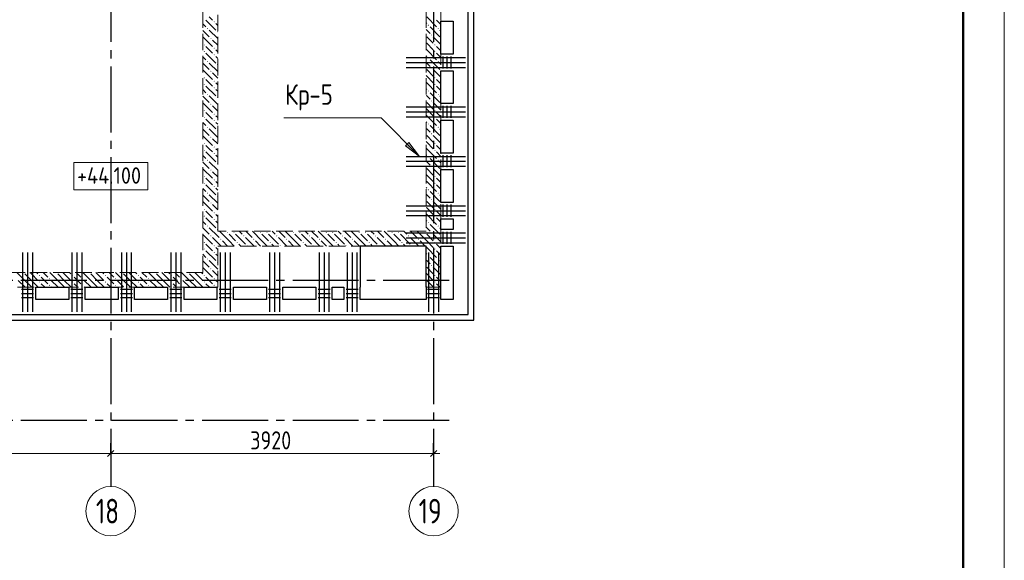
# Model space of a CAD drawing. Header units: millimetres. Extents: x 0 to 43617, y 0 to 29700.
# Tile 6 of 7: x 30045 to 42000, y 14553 to 21120. Entities that reach past the tile are written whole.
import ezdxf

# ---------------------------------------------------------------- set-up
doc = ezdxf.new("R2010")
doc.units = ezdxf.units.MM
doc.linetypes.add('______2', pattern=[270, 200, -70])
doc.linetypes.add('______5', pattern=[1100, 800, -100, 100, -100])
for name, color, linetype, lineweight in [('Standard', 7, 'Continuous', 25), ('Высотные отметки', 7, 'Continuous', 25), ('ЖБ Перекрытие верхний уровень', 7, 'Continuous', 35), ('ЖБ Стена верхний уровень', 7, 'Continuous', 35), ('Оси', 40, '______5', 18), ('Позиционная метка номер позиции', 7, 'Continuous', 13), ('Ребро вкладыша арматура S1', 7, 'Continuous', 25)]:
    doc.layers.add(name, color=color, linetype=linetype, lineweight=lineweight)
doc.layers.add('Ребро вкладыша арматура поперечная AW', color=7, linetype='Continuous', lineweight=18, true_color=0x5a2814)
doc.styles.add('GOST 2.304-81', font='txt')
doc.styles.add('ISOCPEUR', font='txt')

msp = doc.modelspace()

# ---------------------------------------------------------------- hatches: boundary and pattern name
at = {"layer": 'ЖБ Стена верхний уровень', "linetype": 'Continuous', "lineweight": 18, "transparency": 33554687}
for points in [[(32400, 21093), (32407, 21100), (32413, 21093), (32407, 21087)], [(35000, 21053), (35007, 21060), (35013, 21053), (35007, 21047)], [(32320, 21013), (32327, 21020), (32333, 21013), (32327, 21007)], [(32440, 20973), (32447, 20980), (32450, 20977), (32450, 20970), (32447, 20967)], [(35040, 20933), (35047, 20940), (35053, 20933), (35047, 20927)], [(35120, 21013), (35127, 21020), (35133, 21013), (35127, 21007)], [(32280, 20813), (32287, 20820), (32293, 20813), (32287, 20807)], [(32360, 20893), (32367, 20900), (32373, 20893), (32367, 20887)], [(35080, 20813), (35087, 20820), (35093, 20813), (35087, 20807)], [(32280, 20733), (32287, 20740), (32293, 20733), (32287, 20727)], [(32400, 20773), (32407, 20780), (32413, 20773), (32407, 20767)], [(32400, 20693), (32407, 20700), (32413, 20693), (32407, 20687)], [(35080, 20733), (35087, 20740), (35093, 20733), (35087, 20727)], [(32320, 20613), (32327, 20620), (32333, 20613), (32327, 20607)], [(32440, 20573), (32447, 20580), (32450, 20577), (32450, 20570), (32447, 20567)], [(35000, 20653), (35007, 20660), (35013, 20653), (35007, 20647)], [(35120, 20613), (35127, 20620), (35133, 20613), (35127, 20607)], [(32360, 20493), (32367, 20500), (32373, 20493), (32367, 20487)], [(35040, 20533), (35047, 20540), (35053, 20533), (35047, 20527)], [(32280, 20413), (32287, 20420), (32293, 20413), (32287, 20407)], [(32280, 20333), (32287, 20340), (32293, 20333), (32287, 20327)], [(32400, 20373), (32407, 20380), (32413, 20373), (32407, 20367)], [(35080, 20413), (35087, 20420), (35093, 20413), (35087, 20407)], [(35080, 20333), (35087, 20340), (35093, 20333), (35087, 20327)], [(32320, 20213), (32327, 20220), (32333, 20213), (32327, 20207)], [(32400, 20293), (32407, 20300), (32413, 20293), (32407, 20287)], [(35000, 20253), (35007, 20260), (35013, 20253), (35007, 20247)], [(35120, 20213), (35127, 20220), (35133, 20213), (35127, 20207)], [(32360, 20093), (32367, 20100), (32373, 20093), (32367, 20087)], [(32440, 20173), (32447, 20180), (32450, 20177), (32450, 20170), (32447, 20167)], [(35040, 20133), (35047, 20140), (35053, 20133), (35047, 20127)], [(32280, 20013), (32287, 20020), (32293, 20013), (32287, 20007)], [(32400, 19973), (32407, 19980), (32413, 19973), (32407, 19967)], [(35080, 20013), (35087, 20020), (35093, 20013), (35087, 20007)], [(32280, 19933), (32287, 19940), (32293, 19933), (32287, 19927)], [(32400, 19893), (32407, 19900), (32413, 19893), (32407, 19887)], [(35000, 19853), (35007, 19860), (35013, 19853), (35007, 19847)], [(35080, 19933), (35087, 19940), (35093, 19933), (35087, 19927)], [(32320, 19813), (32327, 19820), (32333, 19813), (32327, 19807)], [(32440, 19773), (32447, 19780), (32450, 19777), (32450, 19770), (32447, 19767)], [(35040, 19733), (35047, 19740), (35053, 19733), (35047, 19727)], [(35120, 19813), (35127, 19820), (35133, 19813), (35127, 19807)], [(32280, 19613), (32287, 19620), (32293, 19613), (32287, 19607)], [(32360, 19693), (32367, 19700), (32373, 19693), (32367, 19687)], [(35080, 19613), (35087, 19620), (35093, 19613), (35087, 19607)], [(32280, 19533), (32287, 19540), (32293, 19533), (32287, 19527)], [(32400, 19573), (32407, 19580), (32413, 19573), (32407, 19567)], [(32400, 19493), (32407, 19500), (32413, 19493), (32407, 19487)], [(35080, 19533), (35087, 19540), (35093, 19533), (35087, 19527)], [(32320, 19413), (32327, 19420), (32333, 19413), (32327, 19407)], [(32440, 19373), (32447, 19380), (32450, 19377), (32450, 19370), (32447, 19367)], [(35000, 19453), (35007, 19460), (35013, 19453), (35007, 19447)], [(35120, 19413), (35127, 19420), (35133, 19413), (35127, 19407)], [(32360, 19293), (32367, 19300), (32373, 19293), (32367, 19287)], [(35040, 19333), (35047, 19340), (35053, 19333), (35047, 19327)], [(32280, 19213), (32287, 19220), (32293, 19213), (32287, 19207)], [(32280, 19133), (32287, 19140), (32293, 19133), (32287, 19127)], [(32400, 19173), (32407, 19180), (32413, 19173), (32407, 19167)], [(35080, 19213), (35087, 19220), (35093, 19213), (35087, 19207)], [(35080, 19133), (35087, 19140), (35093, 19133), (35087, 19127)], [(32320, 19013), (32327, 19020), (32333, 19013), (32327, 19007)], [(32400, 19093), (32407, 19100), (32413, 19093), (32407, 19087)], [(35000, 19053), (35007, 19060), (35013, 19053), (35007, 19047)], [(35120, 19013), (35127, 19020), (35133, 19013), (35127, 19007)], [(32360, 18893), (32367, 18900), (32373, 18893), (32367, 18887)], [(32440, 18973), (32447, 18980), (32450, 18977), (32450, 18970), (32447, 18967)], [(35040, 18933), (35047, 18940), (35053, 18933), (35047, 18927)], [(32280, 18813), (32287, 18820), (32293, 18813), (32287, 18807)], [(32400, 18773), (32407, 18780), (32413, 18773), (32407, 18767)], [(35080, 18813), (35087, 18820), (35093, 18813), (35087, 18807)], [(32280, 18733), (32287, 18740), (32293, 18733), (32287, 18727)], [(32400, 18693), (32407, 18700), (32413, 18693), (32407, 18687)], [(35000, 18653), (35007, 18660), (35013, 18653), (35007, 18647)], [(35080, 18733), (35087, 18740), (35093, 18733), (35087, 18727)], [(32320, 18613), (32327, 18620), (32333, 18613), (32327, 18607)], [(32440, 18573), (32447, 18580), (32450, 18577), (32450, 18570), (32447, 18567)], [(32560, 18533), (32567, 18540), (32573, 18533), (32567, 18527)], [(32640, 18533), (32647, 18540), (32653, 18533), (32647, 18527)], [(32960, 18533), (32967, 18540), (32973, 18533), (32967, 18527)], [(33040, 18533), (33047, 18540), (33053, 18533), (33047, 18527)], [(33360, 18533), (33367, 18540), (33373, 18533), (33367, 18527)], [(33440, 18533), (33447, 18540), (33453, 18533), (33447, 18527)], [(33760, 18533), (33767, 18540), (33773, 18533), (33767, 18527)], [(33840, 18533), (33847, 18540), (33853, 18533), (33847, 18527)], [(34160, 18533), (34167, 18540), (34173, 18533), (34167, 18527)], [(34240, 18533), (34247, 18540), (34253, 18533), (34247, 18527)], [(34560, 18533), (34567, 18540), (34573, 18533), (34567, 18527)], [(34640, 18533), (34647, 18540), (34653, 18533), (34647, 18527)], [(34960, 18533), (34967, 18540), (34973, 18533), (34967, 18527)], [(35040, 18533), (35047, 18540), (35053, 18533), (35047, 18527)], [(35120, 18613), (35127, 18620), (35133, 18613), (35127, 18607)], [(32280, 18413), (32287, 18420), (32293, 18413), (32287, 18407)], [(32360, 18493), (32367, 18500), (32373, 18493), (32367, 18487)], [(32480, 18453), (32487, 18460), (32493, 18453), (32487, 18447)], [(32680, 18413), (32687, 18420), (32693, 18413), (32687, 18407)], [(32760, 18493), (32767, 18500), (32773, 18493), (32767, 18487)], [(32880, 18453), (32887, 18460), (32893, 18453), (32887, 18447)], [(33080, 18413), (33087, 18420), (33093, 18413), (33087, 18407)], [(33160, 18493), (33167, 18500), (33173, 18493), (33167, 18487)], [(33280, 18453), (33287, 18460), (33293, 18453), (33287, 18447)], [(33480, 18413), (33487, 18420), (33493, 18413), (33487, 18407)], [(33560, 18493), (33567, 18500), (33573, 18493), (33567, 18487)], [(33680, 18453), (33687, 18460), (33693, 18453), (33687, 18447)], [(33880, 18413), (33887, 18420), (33893, 18413), (33887, 18407)], [(33960, 18493), (33967, 18500), (33973, 18493), (33967, 18487)], [(34080, 18453), (34087, 18460), (34093, 18453), (34087, 18447)], [(34280, 18413), (34287, 18420), (34293, 18413), (34287, 18407)], [(34360, 18493), (34367, 18500), (34373, 18493), (34367, 18487)], [(34480, 18453), (34487, 18460), (34493, 18453), (34487, 18447)], [(34680, 18413), (34687, 18420), (34693, 18413), (34687, 18407)], [(34760, 18493), (34767, 18500), (34773, 18493), (34767, 18487)], [(34880, 18453), (34887, 18460), (34893, 18453), (34887, 18447)], [(35080, 18413), (35087, 18420), (35093, 18413), (35087, 18407)], [(32280, 18333), (32287, 18340), (32293, 18333), (32287, 18327)], [(32400, 18373), (32407, 18380), (32413, 18373), (32407, 18367)], [(32400, 18293), (32407, 18300), (32413, 18293), (32407, 18287)], [(32800, 18373), (32807, 18380), (32813, 18373), (32810, 18370), (32804, 18370)], [(33200, 18373), (33207, 18380), (33213, 18373), (33210, 18370), (33204, 18370)], [(33600, 18373), (33607, 18380), (33613, 18373), (33610, 18370), (33604, 18370)], [(34000, 18373), (34007, 18380), (34013, 18373), (34010, 18370), (34004, 18370)], [(34400, 18373), (34407, 18380), (34413, 18373), (34410, 18370), (34404, 18370)], [(34800, 18373), (34807, 18380), (34813, 18373), (34810, 18370), (34804, 18370)], [(35080, 18333), (35087, 18340), (35093, 18333), (35087, 18327)], [(32320, 18213), (32327, 18220), (32333, 18213), (32327, 18207)], [(32440, 18173), (32447, 18180), (32450, 18177), (32450, 18170), (32447, 18167)], [(35000, 18253), (35007, 18260), (35013, 18253), (35007, 18247)], [(35120, 18213), (35127, 18220), (35133, 18213), (35127, 18207)], [(32360, 18093), (32367, 18100), (32373, 18093), (32367, 18087)], [(35040, 18133), (35047, 18140), (35053, 18133), (35047, 18127)], [(30090, 18050), (30087, 18047), (30084, 18050)], [(30280, 18013), (30287, 18020), (30293, 18013), (30287, 18007)], [(30280, 17933), (30287, 17940), (30293, 17933), (30287, 17927)], [(30400, 17973), (30407, 17980), (30413, 17973), (30407, 17967)], [(30490, 18050), (30487, 18047), (30484, 18050)], [(30680, 18013), (30687, 18020), (30693, 18013), (30687, 18007)], [(30680, 17933), (30687, 17940), (30693, 17933), (30687, 17927)], [(30800, 17973), (30807, 17980), (30813, 17973), (30807, 17967)], [(30890, 18050), (30887, 18047), (30884, 18050)], [(31080, 18013), (31087, 18020), (31093, 18013), (31087, 18007)], [(31080, 17933), (31087, 17940), (31093, 17933), (31087, 17927)], [(31200, 17973), (31207, 17980), (31213, 17973), (31207, 17967)], [(31290, 18050), (31287, 18047), (31284, 18050)], [(31480, 18013), (31487, 18020), (31493, 18013), (31487, 18007)], [(31480, 17933), (31487, 17940), (31493, 17933), (31487, 17927)], [(31600, 17973), (31607, 17980), (31613, 17973), (31607, 17967)], [(31690, 18050), (31687, 18047), (31684, 18050)], [(31880, 18013), (31887, 18020), (31893, 18013), (31887, 18007)], [(31880, 17933), (31887, 17940), (31893, 17933), (31887, 17927)], [(32000, 17973), (32007, 17980), (32013, 17973), (32007, 17967)], [(32090, 18050), (32087, 18047), (32084, 18050)], [(32280, 18013), (32287, 18020), (32293, 18013), (32287, 18007)], [(32280, 17933), (32287, 17940), (32293, 17933), (32287, 17927)], [(32400, 17973), (32407, 17980), (32413, 17973), (32407, 17967)], [(35080, 18013), (35087, 18020), (35093, 18013), (35087, 18007)], [(35080, 17933), (35087, 17940), (35093, 17933), (35087, 17927)], [(30400, 17893), (30407, 17900), (30413, 17893), (30407, 17887)], [(30800, 17893), (30807, 17900), (30813, 17893), (30807, 17887)], [(31200, 17893), (31207, 17900), (31213, 17893), (31207, 17887)], [(31600, 17893), (31607, 17900), (31613, 17893), (31607, 17887)], [(32000, 17893), (32007, 17900), (32013, 17893), (32007, 17887)], [(32400, 17893), (32407, 17900), (32413, 17893), (32407, 17887)]]:
    msp.add_hatch(color=7, dxfattribs=at).paths.add_polyline_path(points, flags=16)
at = {"layer": 'Позиционная метка номер позиции', "linetype": 'Continuous', "lineweight": 13, "transparency": 33554687}
msp.add_hatch(color=7, dxfattribs=at).paths.add_polyline_path([(34771, 19630), (34898, 19460), (34729, 19587)], flags=16)

# ---------------------------------------------------------------- linework, layer by layer
at = {"layer": 'Standard', "color": 251, "linetype": 'Continuous', "lineweight": -3, "true_color": 0x656565, "transparency": 33554687}
for p, q in [((31150, 15850), (31150, 15975)), ((35070, 15850), (35070, 15975)), ((31150, 15850), (31150, 15725)), ((31150, 15850), (31150, 15850)), ((35070, 15850), (35070, 15725)), ((35070, 15850), (35070, 15850))]:
    msp.add_line(p, q, dxfattribs=at)
at = {"layer": 'Standard', "color": 7, "linetype": 'Continuous', "lineweight": 13, "transparency": 33554687}
for p, q in [((27230, 15850), (31150, 15850)), ((31150, 15850), (35070, 15850)), ((35070, 15850), (35145, 15850))]:
    msp.add_line(p, q, dxfattribs=at)
at = {"layer": 'Standard', "color": 7, "linetype": 'Continuous', "lineweight": 25, "transparency": 33554687}
for p, q in [((31112, 15812), (31188, 15887)), ((35033, 15812), (35108, 15887))]:
    msp.add_line(p, q, dxfattribs=at)
at = {"layer": 'Standard', "color": 7, "linetype": 'Continuous', "lineweight": 13, "transparency": 33554687}
msp.add_lwpolyline([(0, 0), (42000, 0), (42000, 29700), (0, 29700), (0, 0)], close=True, dxfattribs=at)
at = {"layer": 'Standard', "color": 7, "linetype": 'Continuous', "lineweight": 50, "transparency": 33554687}
msp.add_lwpolyline([(2000, 29200), (41500, 29200), (41500, 500), (2000, 500), (2000, 29200)], close=True, dxfattribs=at)
at = {"layer": 'Standard', "color": 254, "linetype": 'Continuous', "lineweight": 25, "true_color": 0xc4c4ff, "transparency": 33554687}
msp.add_lwpolyline([(5702, 17472), (35558, 17472), (35558, 24794), (5702, 24794), (5702, 17472)], dxfattribs=at)
at = {"layer": 'Высотные отметки', "color": 7, "linetype": 'Continuous', "lineweight": 18, "transparency": 33554687}
msp.add_lwpolyline([(30704, 19053), (31599, 19053), (31599, 19387), (30704, 19387), (30704, 19053)], dxfattribs=at)
at = {"layer": 'ЖБ Перекрытие верхний уровень', "color": 7, "linetype": 'Continuous', "lineweight": 25, "transparency": 33554687}
for p, q in [((35490, 17540), (35490, 23800)), ((35160, 20700), (35160, 21100)), ((35160, 21100), (35310, 21100)), ((35310, 21100), (35310, 20700)), ((35310, 20700), (35160, 20700)), ((35160, 20100), (35160, 20500)), ((35160, 20500), (35310, 20500)), ((35310, 20500), (35310, 20100)), ((35310, 20100), (35160, 20100)), ((35160, 19500), (35160, 19900)), ((35160, 19900), (35310, 19900)), ((35310, 19900), (35310, 19500)), ((35310, 19500), (35160, 19500)), ((35160, 18900), (35160, 19300)), ((35160, 19300), (35310, 19300)), ((35310, 19300), (35310, 18900)), ((35310, 18900), (35160, 18900)), ((35160, 18570), (35160, 18700)), ((35160, 18700), (35310, 18700)), ((35310, 18700), (35310, 18570)), ((35310, 18570), (35160, 18570)), ((34980, 18370), (34180, 18370)), ((34180, 18370), (34180, 17870)), ((34980, 17870), (34980, 18370)), ((35160, 17720), (35160, 18370)), ((35160, 18370), (35310, 18370)), ((35310, 18370), (35310, 17720)), ((30240, 17720), (30240, 17870)), ((30240, 17870), (30640, 17870)), ((30640, 17870), (30640, 17720)), ((30840, 17720), (30840, 17870)), ((30840, 17870), (31240, 17870)), ((31240, 17870), (31240, 17720)), ((31440, 17720), (31440, 17870)), ((31440, 17870), (31840, 17870)), ((31840, 17870), (31840, 17720)), ((32040, 17720), (32040, 17870)), ((32040, 17870), (32440, 17870)), ((32440, 17870), (32440, 17720)), ((32640, 17720), (32640, 17870)), ((32640, 17870), (33040, 17870)), ((33040, 17870), (33040, 17720)), ((33240, 17720), (33240, 17870)), ((33240, 17870), (33640, 17870)), ((33640, 17870), (33640, 17720)), ((33840, 17720), (33840, 17870)), ((33840, 17870), (33980, 17870)), ((33980, 17870), (33980, 17720)), ((34180, 17720), (34180, 17870)), ((34980, 17870), (34980, 17720)), ((30640, 17720), (30240, 17720)), ((31240, 17720), (30840, 17720)), ((31840, 17720), (31440, 17720)), ((32440, 17720), (32040, 17720)), ((33040, 17720), (32640, 17720)), ((33640, 17720), (33240, 17720)), ((33980, 17720), (33840, 17720)), ((34980, 17720), (34180, 17720)), ((35310, 17720), (35160, 17720)), ((26810, 17540), (35490, 17540))]:
    msp.add_line(p, q, dxfattribs=at)
at = {"layer": 'ЖБ Стена верхний уровень', "color": 251, "linetype": '______2', "lineweight": 13, "true_color": 0x656565, "transparency": 33554687}
for p, q in [((32270, 23650), (32270, 18050)), ((32450, 18550), (32450, 23650)), ((34980, 23650), (34980, 18550)), ((35160, 17870), (35160, 23650)), ((34980, 18550), (32450, 18550)), ((32450, 17870), (32450, 18370)), ((32450, 18370), (34980, 18370)), ((34980, 18370), (34980, 17870)), ((32270, 18050), (27320, 18050)), ((27320, 17870), (32270, 17870)), ((32270, 17870), (32450, 17870)), ((34980, 17870), (35160, 17870))]:
    msp.add_line(p, q, dxfattribs=at)
at = {"layer": 'ЖБ Стена верхний уровень', "color": 9, "linetype": 'Continuous', "lineweight": 18, "true_color": 0xc7c7c7, "transparency": 33554687}
for p, q in [((32270, 21070), (32307, 21033)), ((32307, 21113), (32427, 20993)), ((32387, 21113), (32347, 21153)), ((32427, 21073), (32450, 21050)), ((34980, 21080), (34987, 21073)), ((34987, 21153), (35107, 21033)), ((35107, 21113), (35160, 21060)), ((32270, 20990), (32347, 20913)), ((32347, 20993), (32450, 20890)), ((34987, 20993), (34980, 21000)), ((35027, 20953), (34987, 20993)), ((35027, 21033), (35147, 20913)), ((35147, 20993), (35160, 20980)), ((32270, 20910), (32387, 20793)), ((32450, 20810), (32387, 20873)), ((34987, 20833), (34980, 20840)), ((34987, 20913), (35067, 20833)), ((34987, 20833), (35067, 20753)), ((35067, 20913), (35160, 20820)), ((32347, 20753), (32307, 20793)), ((32307, 20713), (32427, 20593)), ((32387, 20713), (32347, 20753)), ((32427, 20753), (32450, 20730)), ((34980, 20760), (34987, 20753)), ((34987, 20753), (35107, 20633)), ((35147, 20753), (35107, 20793)), ((35107, 20713), (35160, 20660)), ((35160, 20740), (35147, 20753)), ((32270, 20670), (32307, 20633)), ((32270, 20590), (32347, 20513)), ((32347, 20593), (32450, 20490)), ((32427, 20673), (32450, 20650)), ((34980, 20680), (34987, 20673)), ((34987, 20593), (34980, 20600)), ((35027, 20553), (34987, 20593)), ((35027, 20633), (35147, 20513)), ((35147, 20593), (35160, 20580)), ((32270, 20510), (32387, 20393)), ((32450, 20410), (32387, 20473)), ((34987, 20513), (35067, 20433)), ((35067, 20513), (35160, 20420)), ((32347, 20353), (32307, 20393)), ((32387, 20313), (32347, 20353)), ((32427, 20353), (32450, 20330)), ((34987, 20433), (34980, 20440)), ((34980, 20360), (34987, 20353)), ((34987, 20433), (35067, 20353)), ((34987, 20353), (35107, 20233)), ((35147, 20353), (35107, 20393)), ((35160, 20340), (35147, 20353)), ((32270, 20270), (32307, 20233)), ((32307, 20313), (32427, 20193)), ((32427, 20273), (32450, 20250)), ((34980, 20280), (34987, 20273)), ((35027, 20233), (35147, 20113)), ((35107, 20313), (35160, 20260)), ((32270, 20190), (32347, 20113)), ((32270, 20110), (32387, 19993)), ((32347, 20193), (32450, 20090)), ((34987, 20193), (34980, 20200)), ((35027, 20153), (34987, 20193)), ((34987, 20113), (35067, 20033)), ((35067, 20113), (35160, 20020)), ((35147, 20193), (35160, 20180)), ((32347, 19953), (32307, 19993)), ((32450, 20010), (32387, 20073)), ((34987, 20033), (34980, 20040)), ((34987, 20033), (35067, 19953)), ((35147, 19953), (35107, 19993)), ((32270, 19870), (32307, 19833)), ((32307, 19913), (32427, 19793)), ((32387, 19913), (32347, 19953)), ((32427, 19953), (32450, 19930)), ((32427, 19873), (32450, 19850)), ((34980, 19960), (34987, 19953)), ((34980, 19880), (34987, 19873)), ((34987, 19953), (35107, 19833)), ((35107, 19913), (35160, 19860)), ((35160, 19940), (35147, 19953)), ((32270, 19790), (32347, 19713)), ((32347, 19793), (32450, 19690)), ((34987, 19793), (34980, 19800)), ((35027, 19753), (34987, 19793)), ((35027, 19833), (35147, 19713)), ((35147, 19793), (35160, 19780)), ((32270, 19710), (32387, 19593)), ((32450, 19610), (32387, 19673)), ((34987, 19633), (34980, 19640)), ((34987, 19713), (35067, 19633)), ((34987, 19633), (35067, 19553)), ((35067, 19713), (35160, 19620)), ((32347, 19553), (32307, 19593)), ((32307, 19513), (32427, 19393)), ((32387, 19513), (32347, 19553)), ((32427, 19553), (32450, 19530)), ((34980, 19560), (34987, 19553)), ((34987, 19553), (35107, 19433)), ((35147, 19553), (35107, 19593)), ((35107, 19513), (35160, 19460)), ((35160, 19540), (35147, 19553)), ((32270, 19470), (32307, 19433)), ((32270, 19390), (32347, 19313)), ((32347, 19393), (32450, 19290)), ((32427, 19473), (32450, 19450)), ((34980, 19480), (34987, 19473)), ((34987, 19393), (34980, 19400)), ((35027, 19353), (34987, 19393)), ((35027, 19433), (35147, 19313)), ((35147, 19393), (35160, 19380)), ((32270, 19310), (32387, 19193)), ((32450, 19210), (32387, 19273)), ((34987, 19313), (35067, 19233)), ((35067, 19313), (35160, 19220)), ((32347, 19153), (32307, 19193)), ((32387, 19113), (32347, 19153)), ((32427, 19153), (32450, 19130)), ((34987, 19233), (34980, 19240)), ((34980, 19160), (34987, 19153)), ((34987, 19233), (35067, 19153)), ((34987, 19153), (35107, 19033)), ((35147, 19153), (35107, 19193)), ((35160, 19140), (35147, 19153)), ((32270, 19070), (32307, 19033)), ((32307, 19113), (32427, 18993)), ((32427, 19073), (32450, 19050)), ((34980, 19080), (34987, 19073)), ((35027, 19033), (35147, 18913)), ((35107, 19113), (35160, 19060)), ((32270, 18990), (32347, 18913)), ((32270, 18910), (32387, 18793)), ((32347, 18993), (32450, 18890)), ((34987, 18993), (34980, 19000)), ((35027, 18953), (34987, 18993)), ((34987, 18913), (35067, 18833)), ((35067, 18913), (35160, 18820)), ((35147, 18993), (35160, 18980)), ((32347, 18753), (32307, 18793)), ((32450, 18810), (32387, 18873)), ((34987, 18833), (34980, 18840)), ((34987, 18833), (35067, 18753)), ((35147, 18753), (35107, 18793)), ((32270, 18670), (32307, 18633)), ((32307, 18713), (32427, 18593)), ((32387, 18713), (32347, 18753)), ((32427, 18753), (32450, 18730)), ((32427, 18673), (32450, 18650)), ((34980, 18760), (34987, 18753)), ((34980, 18680), (34987, 18673)), ((34987, 18753), (35107, 18633)), ((35107, 18713), (35160, 18660)), ((35160, 18740), (35147, 18753)), ((32270, 18590), (32347, 18513)), ((32347, 18593), (32450, 18490)), ((32587, 18433), (32470, 18550)), ((32710, 18550), (32747, 18513)), ((32790, 18550), (32867, 18473)), ((32987, 18433), (32870, 18550)), ((33110, 18550), (33147, 18513)), ((33190, 18550), (33267, 18473)), ((33387, 18433), (33270, 18550)), ((33510, 18550), (33547, 18513)), ((33590, 18550), (33667, 18473)), ((33787, 18433), (33670, 18550)), ((33910, 18550), (33947, 18513)), ((33990, 18550), (34067, 18473)), ((34187, 18433), (34070, 18550)), ((34310, 18550), (34347, 18513)), ((34390, 18550), (34467, 18473)), ((34587, 18433), (34470, 18550)), ((34710, 18550), (34747, 18513)), ((34790, 18550), (34867, 18473)), ((34980, 18440), (34870, 18550)), ((34987, 18593), (34980, 18600)), ((35027, 18553), (34987, 18593)), ((35027, 18633), (35147, 18513)), ((35147, 18593), (35160, 18580)), ((32270, 18510), (32387, 18393)), ((32450, 18410), (32387, 18473)), ((32450, 18490), (32467, 18473)), ((32507, 18433), (32570, 18370)), ((32587, 18513), (32667, 18433)), ((32587, 18433), (32650, 18370)), ((32667, 18513), (32787, 18393)), ((32890, 18370), (32787, 18473)), ((32907, 18433), (32970, 18370)), ((32987, 18513), (33067, 18433)), ((32987, 18433), (33050, 18370)), ((33067, 18513), (33187, 18393)), ((33290, 18370), (33187, 18473)), ((33307, 18433), (33370, 18370)), ((33387, 18513), (33467, 18433)), ((33387, 18433), (33450, 18370)), ((33467, 18513), (33587, 18393)), ((33690, 18370), (33587, 18473)), ((33707, 18433), (33770, 18370)), ((33787, 18513), (33867, 18433)), ((33787, 18433), (33850, 18370)), ((33867, 18513), (33987, 18393)), ((34090, 18370), (33987, 18473)), ((34107, 18433), (34170, 18370)), ((34187, 18513), (34267, 18433)), ((34187, 18433), (34250, 18370)), ((34267, 18513), (34387, 18393)), ((34490, 18370), (34387, 18473)), ((34507, 18433), (34570, 18370)), ((34587, 18513), (34667, 18433)), ((34587, 18433), (34650, 18370)), ((34667, 18513), (34787, 18393)), ((34890, 18370), (34787, 18473)), ((34907, 18433), (34970, 18370)), ((34987, 18433), (34980, 18440)), ((34987, 18513), (35067, 18433)), ((34987, 18433), (35067, 18353)), ((35067, 18513), (35160, 18420)), ((32347, 18353), (32307, 18393)), ((32307, 18313), (32427, 18193)), ((32387, 18313), (32347, 18353)), ((32427, 18353), (32450, 18330)), ((32490, 18370), (32450, 18410)), ((32730, 18370), (32707, 18393)), ((33130, 18370), (33107, 18393)), ((33530, 18370), (33507, 18393)), ((33930, 18370), (33907, 18393)), ((34330, 18370), (34307, 18393)), ((34730, 18370), (34707, 18393)), ((34980, 18360), (34987, 18353)), ((34987, 18353), (35107, 18233)), ((35147, 18353), (35107, 18393)), ((35107, 18313), (35160, 18260)), ((35160, 18340), (35147, 18353)), ((32270, 18270), (32307, 18233)), ((32270, 18190), (32347, 18113)), ((32347, 18193), (32450, 18090)), ((32427, 18273), (32450, 18250)), ((34980, 18280), (34987, 18273)), ((34987, 18193), (34980, 18200)), ((35027, 18153), (34987, 18193)), ((35027, 18233), (35147, 18113)), ((35147, 18193), (35160, 18180)), ((32270, 18110), (32387, 17993)), ((32450, 18010), (32387, 18073)), ((34987, 18113), (35067, 18033)), ((35067, 18113), (35160, 18020)), ((30107, 17953), (30010, 18050)), ((30027, 17953), (30107, 17873)), ((30107, 18033), (30187, 17953)), ((30107, 17953), (30187, 17873)), ((30187, 18033), (30170, 18050)), ((30187, 18033), (30267, 17953)), ((30187, 17953), (30270, 17870)), ((30250, 18050), (30267, 18033)), ((30347, 17953), (30307, 17993)), ((30330, 18050), (30387, 17993)), ((30387, 17913), (30347, 17953)), ((30507, 17953), (30410, 18050)), ((30427, 17953), (30507, 17873)), ((30507, 18033), (30587, 17953)), ((30507, 17953), (30587, 17873)), ((30587, 18033), (30570, 18050)), ((30587, 18033), (30667, 17953)), ((30587, 17953), (30670, 17870)), ((30650, 18050), (30667, 18033)), ((30747, 17953), (30707, 17993)), ((30730, 18050), (30787, 17993)), ((30787, 17913), (30747, 17953)), ((30907, 17953), (30810, 18050)), ((30827, 17953), (30907, 17873)), ((30907, 18033), (30987, 17953)), ((30907, 17953), (30987, 17873)), ((30987, 18033), (30970, 18050)), ((30987, 18033), (31067, 17953)), ((30987, 17953), (31070, 17870)), ((31050, 18050), (31067, 18033)), ((31147, 17953), (31107, 17993)), ((31130, 18050), (31187, 17993)), ((31187, 17913), (31147, 17953)), ((31307, 17953), (31210, 18050)), ((31227, 17953), (31307, 17873)), ((31307, 18033), (31387, 17953)), ((31307, 17953), (31387, 17873)), ((31387, 18033), (31370, 18050)), ((31387, 18033), (31467, 17953)), ((31387, 17953), (31470, 17870)), ((31450, 18050), (31467, 18033)), ((31547, 17953), (31507, 17993)), ((31530, 18050), (31587, 17993)), ((31587, 17913), (31547, 17953)), ((31707, 17953), (31610, 18050)), ((31627, 17953), (31707, 17873)), ((31707, 18033), (31787, 17953)), ((31707, 17953), (31787, 17873)), ((31787, 18033), (31770, 18050)), ((31787, 18033), (31867, 17953)), ((31787, 17953), (31870, 17870)), ((31850, 18050), (31867, 18033)), ((31947, 17953), (31907, 17993)), ((31930, 18050), (31987, 17993)), ((31987, 17913), (31947, 17953)), ((32107, 17953), (32010, 18050)), ((32027, 17953), (32107, 17873)), ((32107, 18033), (32187, 17953)), ((32107, 17953), (32187, 17873)), ((32187, 18033), (32170, 18050)), ((32187, 18033), (32267, 17953)), ((32187, 17953), (32270, 17870)), ((32250, 18050), (32267, 18033)), ((32347, 17953), (32307, 17993)), ((32387, 17913), (32347, 17953)), ((32427, 17953), (32450, 17930)), ((34987, 18033), (34980, 18040)), ((34980, 17960), (34987, 17953)), ((34987, 18033), (35067, 17953)), ((34987, 17953), (35070, 17870)), ((35147, 17953), (35107, 17993)), ((35160, 17940), (35147, 17953)), ((30307, 17913), (30350, 17870)), ((30427, 17873), (30430, 17870)), ((30707, 17913), (30750, 17870)), ((30827, 17873), (30830, 17870)), ((31107, 17913), (31150, 17870)), ((31227, 17873), (31230, 17870)), ((31507, 17913), (31550, 17870)), ((31627, 17873), (31630, 17870)), ((31907, 17913), (31950, 17870)), ((32027, 17873), (32030, 17870)), ((32270, 17870), (32270, 17870)), ((32307, 17913), (32350, 17870)), ((32427, 17873), (32430, 17870)), ((34980, 17880), (34987, 17873)), ((35107, 17913), (35150, 17870))]:
    msp.add_line(p, q, dxfattribs=at)
at = {"layer": 'Оси', "color": 8, "linetype": '______5', "lineweight": -3, "transparency": 33554687}
for p, q in [((31150, 24950), (31150, 15450)), ((35070, 24950), (35070, 15450)), ((35260, 17950), (4100, 17950)), ((35260, 16250), (4100, 16250))]:
    msp.add_line(p, q, dxfattribs=at)
at = {"layer": 'Оси', "color": 7, "linetype": 'Continuous', "lineweight": 13, "transparency": 33554687}
for centre in [(31150, 15150), (35070, 15150)]:
    msp.add_circle(centre, 300, dxfattribs=at)
at = {"layer": 'Позиционная метка номер позиции', "color": 7, "linetype": 'Continuous', "lineweight": 13, "transparency": 33554687}
for p, q in [((34729, 19587), (34771, 19630)), ((34750, 19608), (34739, 19619)), ((34771, 19630), (34898, 19460)), ((34898, 19460), (34729, 19587)), ((34898, 19460), (34898, 19460)), ((34898, 19460), (34898, 19460)), ((34898, 19460), (34898, 19460))]:
    msp.add_line(p, q, dxfattribs=at)
msp.add_lwpolyline([(34898, 19460), (34432, 19927), (33252, 19927)], dxfattribs=at)
at = {"layer": 'Ребро вкладыша арматура S1', "color": 7, "linetype": 'Continuous', "lineweight": 25, "transparency": 33554687}
for p, q in [((34738, 20660), (35458, 20660)), ((34738, 20600), (35458, 20600)), ((34738, 20540), (35458, 20540)), ((34738, 20060), (35458, 20060)), ((34738, 20000), (35458, 20000)), ((34738, 19940), (35458, 19940)), ((34738, 19460), (35458, 19460)), ((34738, 19400), (35458, 19400)), ((34738, 19340), (35458, 19340)), ((34738, 18860), (35458, 18860)), ((34738, 18800), (35458, 18800)), ((34738, 18740), (35458, 18740)), ((34738, 18530), (35458, 18530)), ((34738, 18470), (35458, 18470)), ((30080, 18292), (30080, 17572)), ((30140, 18292), (30140, 17572)), ((30200, 18292), (30200, 17572)), ((30680, 18292), (30680, 17572)), ((30740, 18292), (30740, 17572)), ((30800, 18292), (30800, 17572)), ((31280, 18292), (31280, 17572)), ((31340, 18292), (31340, 17572)), ((31400, 18292), (31400, 17572)), ((31880, 18292), (31880, 17572)), ((31940, 18292), (31940, 17572)), ((32000, 18292), (32000, 17572)), ((32480, 18292), (32480, 17572)), ((32540, 18292), (32540, 17572)), ((32600, 18292), (32600, 17572)), ((33080, 18292), (33080, 17572)), ((33140, 18292), (33140, 17572)), ((33200, 18292), (33200, 17572)), ((33680, 18292), (33680, 17572)), ((33740, 18292), (33740, 17572)), ((33800, 18292), (33800, 17572)), ((34020, 18292), (34020, 17572)), ((34080, 18292), (34080, 17572)), ((34140, 18292), (34140, 17572)), ((34738, 18410), (35458, 18410)), ((35010, 18292), (35010, 17572)), ((35070, 18292), (35070, 17572)), ((35130, 18292), (35130, 17572))]:
    msp.add_line(p, q, dxfattribs=at)
at = {"layer": 'Ребро вкладыша арматура поперечная AW', "color": 7, "linetype": 'Continuous', "lineweight": 25, "transparency": 33554687}
for p, q in [((35185, 20527), (35185, 20673)), ((35235, 20527), (35235, 20673)), ((35285, 20527), (35285, 20673)), ((35185, 19927), (35185, 20073)), ((35235, 19927), (35235, 20073)), ((35285, 19927), (35285, 20073)), ((35185, 19327), (35185, 19473)), ((35235, 19327), (35235, 19473)), ((35285, 19327), (35285, 19473)), ((35185, 18727), (35185, 18873)), ((35235, 18727), (35235, 18873)), ((35285, 18727), (35285, 18873)), ((35185, 18397), (35185, 18543)), ((35235, 18397), (35235, 18543)), ((35285, 18397), (35285, 18543)), ((30067, 17845), (30213, 17845)), ((30667, 17845), (30813, 17845)), ((31267, 17845), (31413, 17845)), ((31867, 17845), (32013, 17845)), ((32467, 17845), (32613, 17845)), ((33067, 17845), (33213, 17845)), ((33667, 17845), (33813, 17845)), ((34007, 17845), (34153, 17845)), ((34997, 17845), (35143, 17845)), ((30067, 17795), (30213, 17795)), ((30067, 17745), (30213, 17745)), ((30667, 17795), (30813, 17795)), ((30667, 17745), (30813, 17745)), ((31267, 17795), (31413, 17795)), ((31267, 17745), (31413, 17745)), ((31867, 17795), (32013, 17795)), ((31867, 17745), (32013, 17745)), ((32467, 17795), (32613, 17795)), ((32467, 17745), (32613, 17745)), ((33067, 17795), (33213, 17795)), ((33067, 17745), (33213, 17745)), ((33667, 17795), (33813, 17795)), ((33667, 17745), (33813, 17745)), ((34007, 17795), (34153, 17795)), ((34007, 17745), (34153, 17745)), ((34997, 17795), (35143, 17795)), ((34997, 17745), (35143, 17745))]:
    msp.add_line(p, q, dxfattribs=at)

# ---------------------------------------------------------------- texts
at = {"layer": 'Standard', "color": 7, "linetype": 'Continuous', "lineweight": 25, "transparency": 33554687, "attachment_point": 7, "style": 'GOST 2.304-81'}
for s, insert, char_height, width in [('Кр-5', (33268, 20018), 250, 711.25), ('3920', (32844, 15900), 220, 657.05)]:
    msp.add_mtext(s, dxfattribs=dict(at, insert=insert, char_height=char_height, width=width))
at = {"layer": 'Высотные отметки', "color": 7, "linetype": 'Continuous', "lineweight": 18, "transparency": 33554687, "insert": (30741, 19127), "char_height": 200, "width": 931.95, "attachment_point": 7, "style": 'GOST 2.304-81'}
msp.add_mtext('\\W1.11;+44.100', dxfattribs=at)
at = {"layer": 'Оси', "color": 7, "linetype": 'Continuous', "lineweight": 25, "transparency": 33554687, "char_height": 300, "attachment_point": 7, "style": 'ISOCPEUR'}
for s, insert, width in [('\\W0.75;18', (30970, 15000), 472.27), ('\\W0.75;19', (34890, 15000), 472.29)]:
    msp.add_mtext(s, dxfattribs=dict(at, insert=insert, width=width))

doc.saveas('drawing.dxf')
